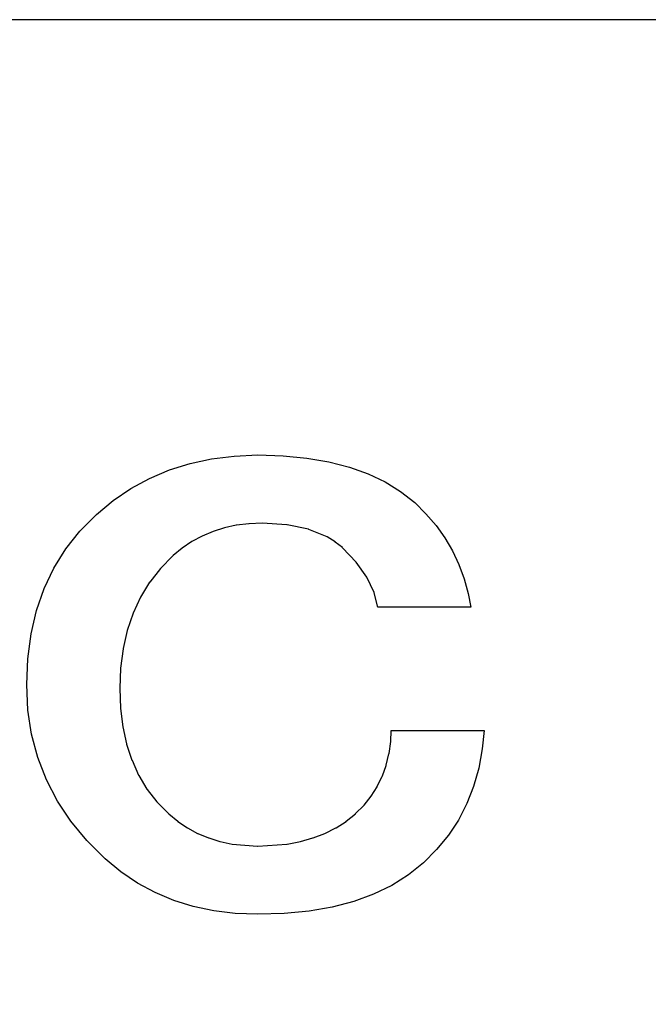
# Model space of a CAD drawing. Extents: x -225 to 585, y -158 to 406.
# Tile 22 of 39: x 550.13 to 554.51, y -149.47 to -142.61. Entities that reach past the tile are written whole.
import ezdxf

# ---------------------------------------------------------------- set-up
doc = ezdxf.new("R2010")
doc.units = 0
doc.layers.add('BOARD_GEOMETRY_DIMENSION', color=2, linetype='CONTINUOUS')
doc.layers.add('BOARD_GEOMETRY_SILKSCREEN_TOP', color=1, linetype='CONTINUOUS')

msp = doc.modelspace()

# ---------------------------------------------------------------- linework, layer by layer
at = {"layer": 'BOARD_GEOMETRY_DIMENSION'}
msp.add_lwpolyline([(580.209914, -142.614904), (527.709892, -142.614904), (527.709892, -153.11501)], dxfattribs=at)
msp.add_lwpolyline([(551.7896, -148.843238), (551.632882, -148.837904), (551.483784, -148.819616), (551.340782, -148.789644), (551.204892, -148.747734), (551.075098, -148.693632), (550.953178, -148.627338), (550.836592, -148.549614), (550.72788, -148.458428), (550.599356, -148.331428), (550.488612, -148.1963), (550.394886, -148.055838), (550.318178, -147.907502), (550.258488, -147.75307), (550.215054, -147.590764), (550.189654, -147.422108), (550.182288, -147.245324), (550.188892, -147.06473), (550.212514, -146.892264), (550.249598, -146.729958), (550.303192, -146.576542), (550.370248, -146.43354), (550.454576, -146.299428), (550.552112, -146.17573), (550.667174, -146.06016), (550.782998, -145.963132), (550.906696, -145.879566), (551.036998, -145.8087), (551.174158, -145.750026), (551.318176, -145.70583), (551.46829, -145.67281), (551.625516, -145.65376), (551.7896, -145.64614), (551.965876, -145.652236), (552.130468, -145.66773), (552.283884, -145.693638), (552.426886, -145.72996), (552.557188, -145.777204), (552.675552, -145.833338), (552.783248, -145.90014), (552.881292, -145.977102), (552.95927, -146.054826), (553.029882, -146.13763), (553.09135, -146.223736), (553.145452, -146.31416), (553.189648, -146.408902), (553.226478, -146.508216), (553.253656, -146.61134), (553.27169, -146.705066), (552.62399, -146.705066), (552.599098, -146.606006), (552.59859, -146.60372), (552.548552, -146.497802), (552.54779, -146.49577), (552.474892, -146.393408), (552.473876, -146.39163), (552.379388, -146.292316), (552.377864, -146.290538), (552.328588, -146.252438), (552.327572, -146.25193), (552.272454, -146.217132), (552.271184, -146.216624), (552.144692, -146.1643), (552.142152, -146.16303), (551.99407, -146.132042), (551.992292, -146.131534), (551.821096, -146.12112), (551.819572, -146.12112), (551.728894, -146.12493), (551.727878, -146.12493), (551.641772, -146.135344), (551.640248, -146.135344), (551.557952, -146.153632), (551.55719, -146.153632), (551.479212, -146.178016), (551.478196, -146.178524), (551.40225, -146.210528), (551.401996, -146.210528), (551.331384, -146.248628), (551.330368, -146.249136), (551.264074, -146.29384), (551.26255, -146.294856), (551.200574, -146.346926), (551.19905, -146.347434), (551.113198, -146.435826), (551.112182, -146.436334), (551.038014, -146.53133), (551.036998, -146.532346), (550.973498, -146.635724), (550.97299, -146.63674), (550.92219, -146.74723), (550.921682, -146.7485), (550.881296, -146.867118), (550.880788, -146.868134), (550.852594, -146.994626), (550.852594, -146.995134), (550.835068, -147.130008), (550.834814, -147.131024), (550.82948, -147.273264), (550.834052, -147.409408), (550.834052, -147.410424), (550.8498, -147.537932), (550.8498, -147.539202), (550.875454, -147.658328), (550.876216, -147.660106), (550.913554, -147.770342), (550.914316, -147.77212), (550.96029, -147.875244), (550.960798, -147.877022), (551.018456, -147.973034), (551.01998, -147.974304), (551.087798, -148.062442), (551.089068, -148.063966), (551.169078, -148.143468), (551.169586, -148.14423), (551.232578, -148.196808), (551.233594, -148.197824), (551.299888, -148.242528), (551.30065, -148.243036), (551.370754, -148.281136), (551.372786, -148.281644), (551.447716, -148.312632), (551.448478, -148.312632), (551.526456, -148.338032), (551.52798, -148.338032), (551.610276, -148.355304), (551.6118, -148.355558), (551.788584, -148.36902), (551.789854, -148.36902), (551.992292, -148.355558), (551.993816, -148.355304), (552.086018, -148.338032), (552.087288, -148.338032), (552.173648, -148.312632), (552.174918, -148.312632), (552.25569, -148.281644), (552.256452, -148.281136), (552.332398, -148.243036), (552.334176, -148.242528), (552.403518, -148.197824), (552.404788, -148.197062), (552.46905, -148.14423), (552.470574, -148.143468), (552.527978, -148.08581), (552.528994, -148.08454), (552.578016, -148.022818), (552.578778, -148.021802), (552.62018, -147.955762), (552.620688, -147.954238), (552.655994, -147.883118), (552.656248, -147.88134), (552.682156, -147.807426), (552.682918, -147.806156), (552.702476, -147.7264), (552.702984, -147.72513), (552.714414, -147.641818), (552.714414, -147.640802), (552.717716, -147.56384), (553.3644, -147.56384), (553.3517, -147.692618), (553.326554, -147.826222), (553.290486, -147.95373), (553.24375, -148.073618), (553.185584, -148.187918), (553.11548, -148.293836), (553.0342, -148.394166), (552.941998, -148.486368), (552.83735, -148.570442), (552.722288, -148.642832), (552.595288, -148.705316), (552.457874, -148.754338), (552.306998, -148.794216), (552.146216, -148.821902), (551.973496, -148.838666)], close=True, dxfattribs=at)
at = {"layer": 'BOARD_GEOMETRY_SILKSCREEN_TOP'}
msp.add_lwpolyline([(580.209914, -142.614904), (527.709892, -142.614904), (527.709892, -153.11501)], dxfattribs=at)
msp.add_lwpolyline([(551.7896, -148.843238), (551.632882, -148.837904), (551.483784, -148.819616), (551.340782, -148.789644), (551.204892, -148.747734), (551.075098, -148.693632), (550.953178, -148.627338), (550.836592, -148.549614), (550.72788, -148.458428), (550.599356, -148.331428), (550.488612, -148.1963), (550.394886, -148.055838), (550.318178, -147.907502), (550.258488, -147.75307), (550.215054, -147.590764), (550.189654, -147.422108), (550.182288, -147.245324), (550.188892, -147.06473), (550.212514, -146.892264), (550.249598, -146.729958), (550.303192, -146.576542), (550.370248, -146.43354), (550.454576, -146.299428), (550.552112, -146.17573), (550.667174, -146.06016), (550.782998, -145.963132), (550.906696, -145.879566), (551.036998, -145.8087), (551.174158, -145.750026), (551.318176, -145.70583), (551.46829, -145.67281), (551.625516, -145.65376), (551.7896, -145.64614), (551.965876, -145.652236), (552.130468, -145.66773), (552.283884, -145.693638), (552.426886, -145.72996), (552.557188, -145.777204), (552.675552, -145.833338), (552.783248, -145.90014), (552.881292, -145.977102), (552.95927, -146.054826), (553.029882, -146.13763), (553.09135, -146.223736), (553.145452, -146.31416), (553.189648, -146.408902), (553.226478, -146.508216), (553.253656, -146.61134), (553.27169, -146.705066), (552.62399, -146.705066), (552.599098, -146.606006), (552.59859, -146.60372), (552.548552, -146.497802), (552.54779, -146.49577), (552.474892, -146.393408), (552.473876, -146.39163), (552.379388, -146.292316), (552.377864, -146.290538), (552.328588, -146.252438), (552.327572, -146.25193), (552.272454, -146.217132), (552.271184, -146.216624), (552.144692, -146.1643), (552.142152, -146.16303), (551.99407, -146.132042), (551.992292, -146.131534), (551.821096, -146.12112), (551.819572, -146.12112), (551.728894, -146.12493), (551.727878, -146.12493), (551.641772, -146.135344), (551.640248, -146.135344), (551.557952, -146.153632), (551.55719, -146.153632), (551.479212, -146.178016), (551.478196, -146.178524), (551.40225, -146.210528), (551.401996, -146.210528), (551.331384, -146.248628), (551.330368, -146.249136), (551.264074, -146.29384), (551.26255, -146.294856), (551.200574, -146.346926), (551.19905, -146.347434), (551.113198, -146.435826), (551.112182, -146.436334), (551.038014, -146.53133), (551.036998, -146.532346), (550.973498, -146.635724), (550.97299, -146.63674), (550.92219, -146.74723), (550.921682, -146.7485), (550.881296, -146.867118), (550.880788, -146.868134), (550.852594, -146.994626), (550.852594, -146.995134), (550.835068, -147.130008), (550.834814, -147.131024), (550.82948, -147.273264), (550.834052, -147.409408), (550.834052, -147.410424), (550.8498, -147.537932), (550.8498, -147.539202), (550.875454, -147.658328), (550.876216, -147.660106), (550.913554, -147.770342), (550.914316, -147.77212), (550.96029, -147.875244), (550.960798, -147.877022), (551.018456, -147.973034), (551.01998, -147.974304), (551.087798, -148.062442), (551.089068, -148.063966), (551.169078, -148.143468), (551.169586, -148.14423), (551.232578, -148.196808), (551.233594, -148.197824), (551.299888, -148.242528), (551.30065, -148.243036), (551.370754, -148.281136), (551.372786, -148.281644), (551.447716, -148.312632), (551.448478, -148.312632), (551.526456, -148.338032), (551.52798, -148.338032), (551.610276, -148.355304), (551.6118, -148.355558), (551.788584, -148.36902), (551.789854, -148.36902), (551.992292, -148.355558), (551.993816, -148.355304), (552.086018, -148.338032), (552.087288, -148.338032), (552.173648, -148.312632), (552.174918, -148.312632), (552.25569, -148.281644), (552.256452, -148.281136), (552.332398, -148.243036), (552.334176, -148.242528), (552.403518, -148.197824), (552.404788, -148.197062), (552.46905, -148.14423), (552.470574, -148.143468), (552.527978, -148.08581), (552.528994, -148.08454), (552.578016, -148.022818), (552.578778, -148.021802), (552.62018, -147.955762), (552.620688, -147.954238), (552.655994, -147.883118), (552.656248, -147.88134), (552.682156, -147.807426), (552.682918, -147.806156), (552.702476, -147.7264), (552.702984, -147.72513), (552.714414, -147.641818), (552.714414, -147.640802), (552.717716, -147.56384), (553.3644, -147.56384), (553.3517, -147.692618), (553.326554, -147.826222), (553.290486, -147.95373), (553.24375, -148.073618), (553.185584, -148.187918), (553.11548, -148.293836), (553.0342, -148.394166), (552.941998, -148.486368), (552.83735, -148.570442), (552.722288, -148.642832), (552.595288, -148.705316), (552.457874, -148.754338), (552.306998, -148.794216), (552.146216, -148.821902), (551.973496, -148.838666)], close=True, dxfattribs=at)

doc.saveas('drawing.dxf')
